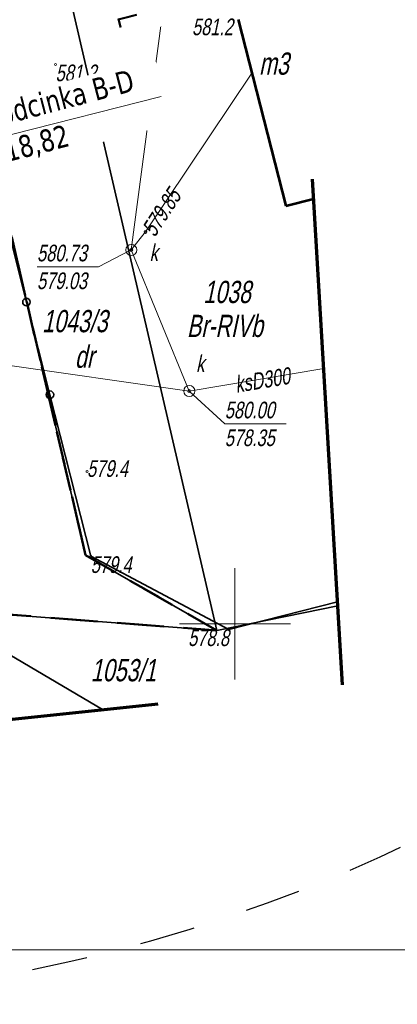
# Model space of a CAD drawing. Header units: metres. Extents: x 7403618 to 7449367, y 5479833 to 5516047.
# Tile 5 of 72: x 7448990 to 7449007, y 5479833 to 5479877. Entities that reach past the tile are written whole.
import ezdxf

# ---------------------------------------------------------------- set-up
doc = ezdxf.new("R2010")
doc.units = ezdxf.units.M
doc.header["$MEASUREMENT"] = 0
for name, pattern in [('0.5_0.5', [1, 0.5, -0.5]), ('1_OTOO', [0]), ('3_SUKP', [0]), ('DGN Style 3', [31.922568, 22.801834, -9.120734]), ('GUK', [2, 1.5, -0.5])]:
    doc.linetypes.add(name, pattern=pattern)
doc.layers.get('0').update_dxf_attribs({"linetype": 'CONTINUOUS', "lineweight": 9})
for name, color, linetype, lineweight in [('_mapa krzyze', 7, 'CONTINUOUS', 15), ('_ZAKRES', 7, 'CONTINUOUS', 15), ('E_Dzialki', 114, 'CONTINUOUS', 35), ('E_Kontury', 3, 'GUK', 18), ('E_Numery_dzialek', 114, 'CONTINUOUS', 15), ('E_Numery_konturow', 3, 'CONTINUOUS', 15), ('EGBB_E_T_0', 7, 'CONTINUOUS', 15), ('EGBB_L_1', 5, 'CONTINUOUS', 53), ('kilometraż', 251, 'CONTINUOUS', 9), ('mdcp', 253, 'CONTINUOUS', 5), ('OTO_L_0', 7, '1_OTOO', 35), ('OTR_T_1', 7, 'CONTINUOUS', 18), ('SUK_E_T_4', 34, 'CONTINUOUS', 0), ('SUK_T_3', 34, 'CONTINUOUS', 18), ('SUKP_E_T_0', 34, 'CONTINUOUS', 0), ('SUKP_L_0', 34, '3_SUKP', 18), ('SUKR_T_0', 34, 'CONTINUOUS', 18), ('wodociag_proj', 150, 'CONTINUOUS', 25)]:
    doc.layers.add(name, color=color, linetype=linetype, lineweight=lineweight)
doc.layers.add('_NIEDRUK', color=212, linetype='CONTINUOUS', lineweight=100, plot=False)
doc.styles.get("Standard").update_dxf_attribs({"font": 'verdana.ttf', "width": 0.75})

# ---------------------------------------------------------------- blocks, each defined once
blk = doc.blocks.new('1_OTRN_1')
at = {"layer": 'OTR_T_1', "color": 252, "linetype": 'Continuous', "lineweight": 13, "true_color": 0x939598}
blk.add_circle((0, 0), 0.45, dxfattribs=at)
blk = doc.blocks.new('4_SUKS_1')
at = {"layer": 'SUK_T_3', "linetype": 'Continuous', "lineweight": 13}
blk.add_circle((0, 0), 2.5, dxfattribs=at)
blk = doc.blocks.new('4_SUPS_1')
at = {"layer": 'SUKR_T_0', "linetype": 'Continuous', "lineweight": 13}
blk.add_circle((0, 0), 0.625, dxfattribs=at)
blk = doc.blocks.new('MDCP_borek')
at = {"layer": '_mapa krzyze', "color": 252, "linetype": 'Continuous', "lineweight": 0, "true_color": 0x939598}
for p, q in [((68.583, -131.323), (68.583, -136.323)), ((68.583, -131.323), (68.583, -136.323)), ((66.083, -133.823), (71.083, -133.823)), ((66.083, -133.823), (71.083, -133.823))]:
    blk.add_line(p, q, dxfattribs=at)
at = {"layer": '_NIEDRUK', "color": 7, "linetype": 'Continuous', "lineweight": 13, "flags": 128}
blk.add_lwpolyline([(-75, -148.5), (-75, 44.55), (250, 44.55), (250, -148.5), (-75, -148.5)], close=True, dxfattribs=at)
blk.add_lwpolyline([(-75, -148.5), (-75, 44.55), (250, 44.55), (250, -148.5), (-75, -148.5)], close=True, dxfattribs=at)
at = {"layer": '_ZAKRES', "color": 252, "linetype": 'DGN Style 3', "lineweight": 70, "true_color": 0x939598, "flags": 128}
blk.add_lwpolyline([(73.433, -136.563), (71.483, -103.943), (131.243, -89.103), (161.713, -71.523), (203.903, -46.523), (221.873, -47.303), (229.483, -43.393), (228.313, -34.413), (223.823, -15.463), (217.183, -7.073), (198.823, -14.293), (190.623, -18.393), (160.933, -34.803), (120.693, -52.183), (88.473, -65.273), (55.073, -73.673), (49.413, -41.443), (42.773, -30.703), (8.393, -44.373), (34.173, -136.563), (52.733, -138.713), (73.433, -136.563)], close=True, dxfattribs=at)
blk.add_lwpolyline([(73.433, -136.563), (71.483, -103.943), (131.243, -89.103), (161.713, -71.523), (203.903, -46.523), (221.873, -47.303), (229.483, -43.393), (228.313, -34.413), (223.823, -15.463), (217.183, -7.073), (198.823, -14.293), (190.623, -18.393), (160.933, -34.803), (120.693, -52.183), (88.473, -65.273), (55.073, -73.673), (49.413, -41.443), (42.773, -30.703), (8.393, -44.373), (34.173, -136.563), (52.733, -138.713), (73.433, -136.563)], close=True, dxfattribs=at)
at = {"layer": 'E_Dzialki', "lineweight": 35}
for p, q in [((67.763, -134.123), (59.263, -97.503)), ((67.763, -134.123), (59.263, -97.503)), ((55.123, -101.803), (61.853, -130.733)), ((55.123, -101.803), (61.853, -130.733)), ((61.853, -130.733), (67.763, -134.123)), ((61.853, -130.733), (67.763, -134.123)), ((54.903, -133.143), (62.611, -137.687)), ((54.903, -133.143), (67.763, -134.123)), ((54.903, -133.143), (62.611, -137.687)), ((54.903, -133.143), (67.763, -134.123)), ((67.763, -134.123), (73.22, -133.009)), ((67.763, -134.123), (73.22, -133.009))]:
    blk.add_line(p, q, dxfattribs=at)
at = {"layer": 'E_Kontury', "lineweight": 13}
for p, q in [((59.263, -97.513), (67.763, -134.123)), ((59.263, -97.513), (67.763, -134.123)), ((67.763, -134.123), (54.903, -133.143)), ((67.763, -134.123), (54.903, -133.143)), ((73.22, -133.009), (67.763, -134.123)), ((73.22, -133.009), (67.763, -134.123))]:
    blk.add_line(p, q, dxfattribs=at)
at = {"layer": 'EGBB_L_1', "color": 252, "linetype": 'Continuous', "true_color": 0x939598}
for p, q in [((68.723, -106.623), (70.873, -115.013)), ((68.723, -106.623), (70.873, -115.013)), ((70.873, -115.013), (72.125, -114.692)), ((70.873, -115.013), (72.125, -114.692))]:
    blk.add_line(p, q, dxfattribs=at)
at = {"layer": 'OTO_L_0', "color": 252, "true_color": 0x939598}
for p, q in [((59.188, -119.338), (58.133, -115.163)), ((59.188, -119.338), (58.133, -115.163)), ((60.244, -123.512), (59.188, -119.338)), ((60.244, -123.512), (59.188, -119.338)), ((62.083, -130.783), (60.244, -123.512)), ((62.083, -130.783), (60.244, -123.512)), ((68.313, -134.073), (62.083, -130.783)), ((68.313, -134.073), (62.083, -130.783)), ((73.21, -132.831), (68.313, -134.073)), ((73.21, -132.831), (68.313, -134.073))]:
    blk.add_line(p, q, dxfattribs=at)
for centre in [(59.188, -119.338), (59.188, -119.338), (60.244, -123.512), (60.244, -123.512)]:
    blk.add_circle(centre, 0.17, dxfattribs=at)
at = {"layer": 'SUKP_L_0', "linetype": 'Continuous', "lineweight": 13}
for p, q in [((66.713, -95.653), (63.913, -116.993)), ((66.713, -95.653), (63.913, -116.993)), ((69.343, -109.033), (64.553, -116.183)), ((69.343, -109.033), (64.553, -116.183)), ((64.553, -116.183), (63.913, -116.993)), ((64.553, -116.183), (63.913, -116.993)), ((63.913, -116.993), (66.523, -123.343)), ((63.913, -116.993), (66.523, -123.343)), ((48.423, -120.763), (66.523, -123.343)), ((48.423, -120.763), (66.523, -123.343)), ((72.581, -122.323), (66.523, -123.343)), ((72.581, -122.323), (66.523, -123.343))]:
    blk.add_line(p, q, dxfattribs=at)
at = {"layer": 'SUKR_T_0', "linetype": 'Continuous', "lineweight": 13}
for p, q in [((63.913, -116.993), (62.433, -117.756)), ((63.913, -116.993), (62.433, -117.756)), ((59.664, -117.756), (62.433, -117.756)), ((59.664, -117.756), (62.433, -117.756)), ((66.523, -123.343), (68.123, -124.823)), ((66.523, -123.343), (68.123, -124.823)), ((68.123, -124.823), (70.891, -124.823)), ((68.123, -124.823), (70.891, -124.823))]:
    blk.add_line(p, q, dxfattribs=at)
at = {"layer": 'OTR_T_1', "color": 252, "linetype": 'Continuous', "lineweight": 13, "true_color": 0x939598, "xscale": 0.1, "yscale": 0.1, "zscale": 0.1}
for p in [(60.498, -108.647), (60.498, -108.647), (61.917, -126.97), (61.917, -126.97), (62.083, -130.783), (62.083, -130.783), (68.313, -134.073), (68.313, -134.073)]:
    blk.add_blockref('1_OTRN_1', p, dxfattribs=at)
at = {"layer": 'SUK_T_3', "linetype": 'Continuous', "lineweight": 13, "xscale": 0.1, "yscale": 0.1, "zscale": 0.1}
for p in [(63.913, -116.993), (63.913, -116.993), (66.523, -123.343), (66.523, -123.343)]:
    blk.add_blockref('4_SUKS_1', p, dxfattribs=at)
at = {"layer": 'SUKR_T_0', "linetype": 'Continuous', "lineweight": 13, "xscale": 0.1, "yscale": 0.1, "zscale": 0.1}
for p in [(64.553, -116.183), (64.553, -116.183), (63.913, -116.993), (63.913, -116.993), (66.523, -123.343), (66.523, -123.343)]:
    blk.add_blockref('4_SUPS_1', p, dxfattribs=at)
at = {"layer": 'E_Numery_dzialek', "lineweight": 35, "char_height": 1, "attachment_point": 7, "line_spacing_factor": 0.6}
for s, insert in [('\\FWORKING_1250;\\Q12;\\H1x;\\W0.72;1038', (67.155, -119.397)), ('\\FWORKING_1250;\\Q12;\\H1x;\\W0.72;1038', (67.155, -119.397)), ('\\FWORKING_1250;\\Q12;\\H1x;\\W0.72;1043/3', (59.892, -120.711)), ('\\FWORKING_1250;\\Q12;\\H1x;\\W0.72;1043/3', (59.892, -120.711)), ('\\FWORKING_1250;\\Q12;\\H1x;\\W0.72;1053/1', (62.083, -136.424)), ('\\FWORKING_1250;\\Q12;\\H1x;\\W0.72;1053/1', (62.083, -136.424))]:
    blk.add_mtext(s, dxfattribs=dict(at, insert=insert))
at = {"layer": 'E_Numery_konturow', "lineweight": 13, "char_height": 1, "attachment_point": 7, "line_spacing_factor": 0.6}
for s, insert in [('\\FWORKING_1250;\\Q12;\\H1x;\\W0.72;Br-RIVb', (66.417, -120.925)), ('\\FWORKING_1250;\\Q12;\\H1x;\\W0.72;Br-RIVb', (66.417, -120.925)), ('\\FWORKING_1250;\\Q12;\\H1x;\\W0.72;dr', (61.37, -122.312)), ('\\FWORKING_1250;\\Q12;\\H1x;\\W0.72;dr', (61.37, -122.312))]:
    blk.add_mtext(s, dxfattribs=dict(at, insert=insert))
at = {"layer": 'EGBB_E_T_0', "color": 252, "lineweight": 13, "true_color": 0x939598, "insert": (69.668, -109.117), "char_height": 1, "attachment_point": 7, "line_spacing_factor": 0.6}
blk.add_mtext('\\FWORKING_1250;\\Q12;\\H1x;\\W0.72;m3', dxfattribs=at)
blk.add_mtext('\\FWORKING_1250;\\Q12;\\H1x;\\W0.72;m3', dxfattribs=at)
at = {"layer": 'OTR_T_1', "color": 252, "lineweight": 13, "true_color": 0x939598, "char_height": 0.75, "line_spacing_factor": 0.6}
for s, insert, attachment_point in [('\\FWORKING_1250;\\Q12;\\H1x;\\W0.733333;581.2', (68.49, -106.576), 3), ('\\FWORKING_1250;\\Q12;\\H1x;\\W0.733333;581.2', (68.49, -106.576), 3), ('\\FWORKING_1250;\\Q12;\\H1x;\\W0.733333;581.2', (60.498, -108.647), 1), ('\\FWORKING_1250;\\Q12;\\H1x;\\W0.733333;581.2', (60.498, -108.647), 1), ('\\FWORKING_1250;\\Q12;\\H1x;\\W0.733333;579.4', (61.917, -127.22), 7), ('\\FWORKING_1250;\\Q12;\\H1x;\\W0.733333;579.4', (61.917, -127.22), 7), ('\\FWORKING_1250;\\Q12;\\H1x;\\W0.733333;579.4', (62.083, -130.783), 1), ('\\FWORKING_1250;\\Q12;\\H1x;\\W0.733333;579.4', (62.083, -130.783), 1), ('\\FWORKING_1250;\\Q12;\\H1x;\\W0.733333;578.8', (68.313, -134.073), 3), ('\\FWORKING_1250;\\Q12;\\H1x;\\W0.733333;578.8', (68.313, -134.073), 3)]:
    blk.add_mtext(s, dxfattribs=dict(at, insert=insert, attachment_point=attachment_point))
at = {"layer": 'SUK_E_T_4', "lineweight": 13, "char_height": 0.75, "attachment_point": 7, "line_spacing_factor": 0.6}
for insert in [(64.739, -117.486), (64.739, -117.486), (66.833, -122.483), (66.833, -122.483)]:
    blk.add_mtext('\\FWORKING_1250;\\Q12;\\H1x;\\W0.733333;k', dxfattribs=dict(at, insert=insert))
at = {"layer": 'SUKP_E_T_0', "lineweight": 13, "insert": (69.819, -122.855), "char_height": 0.75, "attachment_point": 5, "rotation": 9.5601, "line_spacing_factor": 0.6}
blk.add_mtext('\\FWORKING_1250;\\Q12;\\H1x;\\W0.733333;ksD300', dxfattribs=at)
blk.add_mtext('\\FWORKING_1250;\\Q12;\\H1x;\\W0.733333;ksD300', dxfattribs=at)
at = {"layer": 'SUKR_T_0', "lineweight": 13, "insert": (64.657, -116.252), "char_height": 0.75, "attachment_point": 4, "rotation": 56.76, "line_spacing_factor": 0.6}
blk.add_mtext('\\FWORKING_1250;\\Q12;\\H1x;\\W0.733333;579.85', dxfattribs=at)
blk.add_mtext('\\FWORKING_1250;\\Q12;\\H1x;\\W0.733333;579.85', dxfattribs=at)
at = {"layer": 'SUKR_T_0', "lineweight": 13, "char_height": 0.75, "attachment_point": 1, "line_spacing_factor": 0.6}
for s, insert in [('\\FWORKING_1250;\\Q12;\\H1x;\\W0.733333;580.73', (59.664, -116.756)), ('\\FWORKING_1250;\\Q12;\\H1x;\\W0.733333;580.73', (59.664, -116.756)), ('\\FWORKING_1250;\\Q12;\\H1x;\\W0.733333;579.03', (59.664, -118.006)), ('\\FWORKING_1250;\\Q12;\\H1x;\\W0.733333;579.03', (59.664, -118.006)), ('\\FWORKING_1250;\\Q12;\\H1x;\\W0.733333;580.00', (68.123, -123.823)), ('\\FWORKING_1250;\\Q12;\\H1x;\\W0.733333;580.00', (68.123, -123.823)), ('\\FWORKING_1250;\\Q12;\\H1x;\\W0.733333;578.35', (68.123, -125.073)), ('\\FWORKING_1250;\\Q12;\\H1x;\\W0.733333;578.35', (68.123, -125.073))]:
    blk.add_mtext(s, dxfattribs=dict(at, insert=insert))
blk = doc.blocks.new('Dzialki_Borek')
at = {"layer": 'E_Dzialki', "lineweight": 35}
for p, q in [((17.491, -87.789), (8.991, -51.169)), ((4.851, -55.469), (11.581, -84.399)), ((11.581, -84.399), (17.491, -87.789)), ((4.631, -86.809), (12.34, -91.353)), ((4.631, -86.809), (17.491, -87.789)), ((17.491, -87.789), (22.949, -86.674))]:
    blk.add_line(p, q, dxfattribs=at)
at = {"layer": 'E_Numery_dzialek', "lineweight": 35, "char_height": 1, "attachment_point": 7, "line_spacing_factor": 0.6}
for s, insert in [('\\FWORKING_1250;\\Q12;\\H1x;\\W0.72;1038', (16.884, -73.062)), ('\\FWORKING_1250;\\Q12;\\H1x;\\W0.72;1043/3', (9.621, -74.377)), ('\\FWORKING_1250;\\Q12;\\H1x;\\W0.72;1053/1', (11.812, -90.09))]:
    blk.add_mtext(s, dxfattribs=dict(at, insert=insert))
blk = doc.blocks.new('pas_drogowy')
at = {"layer": 'E_Dzialki', "color": 242, "linetype": '0.5_0.5', "lineweight": 50, "ltscale": 3, "true_color": 0xcd2027}
blk.add_lwpolyline([(14.73, -83.61), (27.59, -84.59), (21.68, -81.2), (14.95, -52.27), (21.68, -81.2), (27.59, -84.59), (14.73, -83.61), (10.41, -83.27), (15.73, -81.88), (12.07, -64.68), (6.1, -66.19)], dxfattribs=at)

msp = doc.modelspace()

# ---------------------------------------------------------------- hatches: boundary and pattern name
at = {"true_color": 0xcd2027, "transparency": 33554597}
h = msp.add_hatch(dxfattribs=at)
h.set_pattern_fill('ANSI37', color=242, scale=3, angle=1.0907)
h.set_pattern_definition([(46.0906926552, (0, 0), (-0.270164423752, 0.260069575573), []), (136.0906926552, (0, 0), (-0.260069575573, -0.270164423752), [])])
edge = h.paths.add_edge_path()
edge.add_arc((7448976.119, 5479874.526), 3, -60.9693, 15.2955, ccw=False)
edge.add_line((7448977.575, 5479871.903), (7448978.47, 5479868.967))
edge.add_line((7448978.47, 5479868.967), (7448980.716, 5479869.641))
edge.add_line((7448980.716, 5479869.641), (7448979.012, 5479875.317))
h.paths.add_polyline_path([(7448996.108, 5479890.401), (7448989.32, 5479888.693), (7448991.747, 5479887.241), (7448991.909, 5479886.574), (7448994.819, 5479887.305), (7448994.657, 5479887.973)])
edge = h.paths.add_edge_path()
edge.add_line((7449014.763, 5479892.692), (7449024.726, 5479895.201))
edge.add_line((7449024.726, 5479895.201), (7449024.923, 5479894.555))
edge.add_line((7449024.923, 5479894.555), (7449028.32, 5479895.414))
edge.add_line((7449028.32, 5479895.414), (7449028.112, 5479896.095))
edge.add_line((7449028.112, 5479896.095), (7449033.905, 5479897.846))
edge.add_line((7449033.905, 5479897.846), (7449033.792, 5479898.193))
edge.add_line((7449033.792, 5479898.193), (7449034.997, 5479900.509))
edge.add_arc((7448963.941, 5480132.365), 242.5, 284.12241, 287.03863, ccw=False)
edge.add_line((7449023.109, 5479897.194), (7449012.291, 5479894.473))
edge.add_line((7449012.291, 5479894.473), (7449014.641, 5479893.136))
edge.add_line((7449014.641, 5479893.136), (7449014.763, 5479892.692))

# ---------------------------------------------------------------- linework, layer by layer
at = {"layer": 'wodociag_proj', "linetype": '0.5_0.5', "ltscale": 5}
msp.add_circle((7448975.664, 5479907.872), 75, dxfattribs=at)

# ---------------------------------------------------------------- block references
msp.add_blockref('Dzialki_Borek', (7448981.689, 5479937.489))
at = {"layer": 'mdcp'}
msp.add_blockref('MDCP_borek', (7448931.417, 5479983.823), dxfattribs=at)

# ---------------------------------------------------------------- next in the draw order: texts
at = {"layer": 'kilometraż', "ltscale": 20, "insert": (7448985.699, 5479872.486), "char_height": 1, "attachment_point": 1, "rotation": 14.5744, "bg_fill": 3, "box_fill_scale": 1.2, "bg_fill_color": 256, "bg_fill_transparency": 0}
msp.add_mtext_dynamic_manual_height_columns('koniec odcinka B-D hm 0+18,82', width=10.89555, gutter_width=3.125, heights=[0], dxfattribs=at)

# ---------------------------------------------------------------- next in the draw order: linework, layer by layer
at = {"layer": 'kilometraż', "ltscale": 20}
msp.add_lwpolyline([(7448981.716, 5479869.952), (7448983.17, 5479870.32), (7448996.675, 5479873.739)], dxfattribs=at)

# ---------------------------------------------------------------- next in the draw order: texts
at = {"layer": 'kilometraż', "insert": (7448995.491, 5479883.825), "char_height": 0.9, "attachment_point": 1, "rotation": 284.314, "bg_fill": 3, "box_fill_scale": 1.2, "bg_fill_color": 256, "bg_fill_transparency": 0}
msp.add_mtext_dynamic_manual_height_columns('zjazd zwykły hm 1+65,26 L', width=6.83255, gutter_width=12.5, heights=[0], dxfattribs=at)

# ---------------------------------------------------------------- next in the draw order: block references
msp.add_blockref('pas_drogowy', (7448971.59, 5479934.29))

doc.saveas('drawing.dxf')
